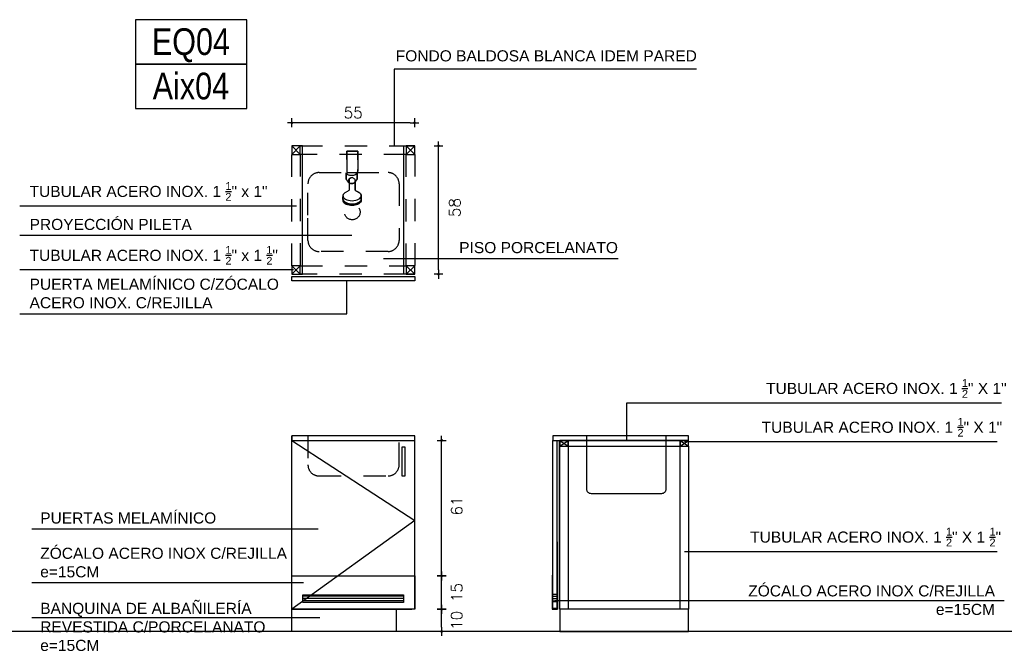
# Model space of a CAD drawing. Header units: millimetres. Extents: x -24.7 to 4, y -20.8 to -17.9.
# Tile 3 of 4: x -5.9 to -1.4, y -20.8 to -17.9. Entities that reach past the tile are written whole.
import ezdxf
from ezdxf.enums import TextEntityAlignment as Align

# ---------------------------------------------------------------- set-up
doc = ezdxf.new("R2010")
doc.units = ezdxf.units.MM
doc.header["$LTSCALE"] = 0.06
doc.linetypes.add('HIDDEN', pattern=[0.375, 0.25, -0.125])
doc.linetypes.add('HIDDEN2', pattern=[4.7625, 3.175, -1.5875])
for name, color, linetype in [('A PROYECCION CONT', 253, 'Continuous'), ('A PROYECCION DISC', 253, 'HIDDEN2'), ('A-ALBA-0', 253, 'Continuous'), ('ACERO INOX', 1, 'Continuous'), ('Acot-p', 2, 'Continuous'), ('AE-ALBA-1', 1, 'Continuous'), ('TEXTOS', 2, 'Continuous'), ('TXT CARPINTERIA', 3, 'Continuous'), ('TXT COTA', 3, 'Continuous')]:
    doc.layers.add(name, color=color, linetype=linetype)
doc.styles.add('arial', font='arial.ttf')
doc.styles.add('arial narrow', font='ARIALN.TTF', dxfattribs={"height": 0.0025})
doc.styles.add('ROMANS', font='romans.shx')
doc.dimstyles.new('ESC20', dxfattribs={"dimtxt": 0.05, "dimasz": 0.02, "dimexe": 0, "dimexo": 0, "dimgap": 0.02, "dimtad": 1, "dimtoh": 1, "dimdec": 0, "dimlfac": 100, "dimzin": 12, "dimdsep": 46, "dimtxsty": 'ROMANS', "dimblk1": 'PUNTO', "dimblk2": 'PUNTO', "dimsah": 1, "dimcen": 0, "dimse1": 1, "dimse2": 1, "dimclrd": 1, "dimclre": 1, "dimadec": 0, "dimazin": 0, "dimtfac": 0.1, "dimtdec": 0, "dimtix": 1, "dimtmove": 2, "dimatfit": 3, "dimldrblk": 'PUNTO', "dimfxl": 1, "dimtvp": 0.7, "dimtolj": 1, "dimtzin": 0, "dimarcsym": 0})

# ---------------------------------------------------------------- blocks, each defined once
blk = doc.blocks.new('TUBULAR')
blk.add_lwpolyline([(-23.4865, -19.2995), (-23.4484, -19.2995), (-23.4484, -19.2614), (-23.4865, -19.2614)], close=True)
for points in [[(-23.4865, -19.2614), (-23.4484, -19.2995)], [(-23.4484, -19.2614), (-23.4865, -19.2995)]]:
    blk.add_lwpolyline(points)
blk = doc.blocks.new('tipo equip')
blk.add_lwpolyline([(-0.25, -0.1), (0.25, -0.1), (0.25, 0.1), (-0.25, 0.1)], close=True)
at = {"color": 0, "style": 'arial narrow'}
blk.add_attdef('EQ02A', text='', height=0.12, dxfattribs=at).set_placement((-0.001, 0.0013), align=Align.MIDDLE_CENTER)
blk = doc.blocks.new('PUNTO')
for p, q in [((-1, 0), (1, 0)), ((0, 1), (0, -1))]:
    blk.add_line(p, q)
at = {"const_width": 0.3}
blk.add_lwpolyline([(-0.15, 0, 1), (0.15, 0, 1)], format="xyb", close=True, dxfattribs=at)
blk = doc.blocks.new('*D2798')
at = {"layer": 'Acot-p', "color": 8, "lineweight": -2, "transparency": 16777216}
blk.add_line((-3.9727, -20.6611), (-3.9727, -20.6011), dxfattribs=at)
at = {"layer": 'Defpoints', "color": 0, "transparency": 16777216}
for p in [(-4.094, -20.5811, 10), (-3.9727, -20.5811), (-4.094, -20.6811, 10)]:
    blk.add_point(p, dxfattribs=at)
at = {"layer": 'Acot-p', "color": 8, "lineweight": -2, "transparency": 16777216, "xscale": 0.02, "yscale": 0.02, "zscale": 0.02}
for p, rotation in [((-3.9727, -20.5811), 90), ((-3.9727, -20.6811), 270)]:
    blk.add_blockref('PUNTO', p, dxfattribs=dict(at, rotation=rotation))
at = {"layer": 'Acot-p', "color": 0, "transparency": 16777216, "insert": (-3.9052, -20.6311), "char_height": 0.05, "attachment_point": 5, "rotation": 90, "style": 'ROMANS'}
blk.add_mtext('\\A1;10', dxfattribs=at)
blk = doc.blocks.new('*D2799')
at = {"layer": 'Acot-p', "color": 8, "lineweight": -2, "transparency": 16777216}
blk.add_line((-3.9727, -20.5611), (-3.9727, -20.4511), dxfattribs=at)
at = {"layer": 'Defpoints', "color": 0, "transparency": 16777216}
for p in [(-4.094, -20.4311, 10), (-3.9727, -20.4311), (-4.094, -20.5811, 10)]:
    blk.add_point(p, dxfattribs=at)
at = {"layer": 'Acot-p', "color": 8, "lineweight": -2, "transparency": 16777216, "xscale": 0.02, "yscale": 0.02, "zscale": 0.02}
for p, rotation in [((-3.9727, -20.4311), 90), ((-3.9727, -20.5811), 270)]:
    blk.add_blockref('PUNTO', p, dxfattribs=dict(at, rotation=rotation))
at = {"layer": 'Acot-p', "color": 0, "transparency": 16777216, "insert": (-3.9048, -20.5061), "char_height": 0.05, "attachment_point": 5, "rotation": 90, "style": 'ROMANS'}
blk.add_mtext('\\A1;15', dxfattribs=at)
blk = doc.blocks.new('*D2800')
at = {"layer": 'Acot-p', "color": 8, "lineweight": -2, "transparency": 16777216}
blk.add_line((-3.9727, -20.4111), (-3.9727, -19.8411), dxfattribs=at)
at = {"layer": 'Defpoints', "color": 0, "transparency": 16777216}
for p in [(-4.094, -19.8211, 10), (-3.9727, -19.8211), (-4.094, -20.4311, 10)]:
    blk.add_point(p, dxfattribs=at)
at = {"layer": 'Acot-p', "color": 8, "lineweight": -2, "transparency": 16777216, "xscale": 0.02, "yscale": 0.02, "zscale": 0.02}
for p, rotation in [((-3.9727, -19.8211), 90), ((-3.9727, -20.4311), 270)]:
    blk.add_blockref('PUNTO', p, dxfattribs=dict(at, rotation=rotation))
at = {"layer": 'Acot-p', "color": 0, "transparency": 16777216, "insert": (-3.9048, -20.1161), "char_height": 0.05, "attachment_point": 5, "rotation": 90, "style": 'ROMANS'}
blk.add_mtext('\\A1;61', dxfattribs=at)
blk = doc.blocks.new('*D2801')
at = {"layer": 'Acot-p', "color": 8, "lineweight": -2, "transparency": 16777216}
blk.add_line((-4.1151, -18.3919), (-4.6265, -18.3919), dxfattribs=at)
at = {"layer": 'Defpoints', "color": 0, "transparency": 16777216}
for p in [(-4.6465, -18.3919), (-4.6465, -18.4961, 10), (-4.0951, -18.4961, 19.9995)]:
    blk.add_point(p, dxfattribs=at)
at = {"layer": 'Acot-p', "color": 8, "lineweight": -2, "transparency": 16777216, "xscale": 0.02, "yscale": 0.02, "zscale": 0.02, "rotation": 180}
blk.add_blockref('PUNTO', (-4.6465, -18.3919), dxfattribs=at)
at = {"layer": 'Acot-p', "color": 8, "lineweight": -2, "transparency": 16777216, "xscale": 0.02, "yscale": 0.02, "zscale": 0.02}
blk.add_blockref('PUNTO', (-4.0951, -18.3919), dxfattribs=at)
at = {"layer": 'Acot-p', "color": 0, "transparency": 16777216, "insert": (-4.3708, -18.3469), "char_height": 0.05, "attachment_point": 5, "style": 'ROMANS'}
blk.add_mtext('\\A1;55', dxfattribs=at)
blk = doc.blocks.new('*D2802')
at = {"layer": 'Acot-p', "color": 8, "lineweight": -2, "transparency": 16777216}
blk.add_line((-3.9869, -19.0536), (-3.9869, -18.5161), dxfattribs=at)
at = {"layer": 'Defpoints', "color": 0, "transparency": 16777216}
for p in [(-4.094, -18.4961, -0.0005), (-3.9869, -18.4961), (-4.094, -19.0736)]:
    blk.add_point(p, dxfattribs=at)
at = {"layer": 'Acot-p', "color": 8, "lineweight": -2, "transparency": 16777216, "xscale": 0.02, "yscale": 0.02, "zscale": 0.02}
for p, rotation in [((-3.9869, -18.4961), 90), ((-3.9869, -19.0736), 270)]:
    blk.add_blockref('PUNTO', p, dxfattribs=dict(at, rotation=rotation))
at = {"layer": 'Acot-p', "color": 0, "transparency": 16777216, "insert": (-3.9134, -18.7736), "char_height": 0.05, "attachment_point": 5, "rotation": 90, "style": 'ROMANS'}
blk.add_mtext('\\A1;58', dxfattribs=at)

msp = doc.modelspace()

# ---------------------------------------------------------------- hatches: boundary and pattern name
at = {"layer": 'ACERO INOX'}
h = msp.add_hatch(dxfattribs=at)
h.set_pattern_fill('_USER', color=256, scale=0.01, pattern_type=0)
h.set_pattern_definition([(180, (22.117367, -41.492777), (-5e-18, -0.01), [])])
h.paths.add_polyline_path([(-3.4729, -20.5131), (-3.4549, -20.5131), (-3.4549, -20.5481), (-3.4729, -20.5481)])
at = {"layer": 'TXT COTA', "linetype": 'ByBlock'}
h = msp.add_hatch(dxfattribs=at)
h.set_pattern_fill('_USER', color=252, scale=0.01, pattern_type=0)
h.set_pattern_definition([(0, (-4.143992, -20.551109), (0, 0.01), [])])
h.paths.add_polyline_path([(-4.5965, -20.5161), (-4.144, -20.5161), (-4.144, -20.5511), (-4.5965, -20.5511)])

# ---------------------------------------------------------------- linework, layer by layer
for p, q in [((-4.6254, -18.7668, -20), (-5.8707, -18.7668, -20)), ((-4.3761, -18.8989, -20), (-5.8707, -18.8989, -20)), ((-4.234, -19.0033, -20), (-3.1785, -19.0033, -20)), ((-4.6394, -19.0543, -20), (-5.8707, -19.0543, -20)), ((-4.5276, -20.2199, -20), (-5.8155, -20.2199, -20)), ((-4.5934, -20.4622, -20), (-5.8155, -20.4622, -20)), ((-3.4643, -20.5409, -0.0009), (-1.442, -20.5409, -0.0009)), ((-4.5204, -20.6192, -20), (-5.8155, -20.6192, -20))]:
    msp.add_line(p, q)
for points, elevation in [([(-2.826, -18.1501), (-4.1868, -18.1501), (-4.1868, -18.4961)], -10), ([(-5.8707, -19.2514), (-4.399, -19.2514), (-4.399, -19.1036)], -20), ([(-1.4539, -19.6533), (-3.1419, -19.6533), (-3.1419, -19.8211)], 9.9991), ([(-1.4739, -19.8281), (-2.8803, -19.8281)], 9.9991), ([(-1.4739, -20.3221), (-2.8803, -20.3221)], 9.9991)]:
    msp.add_lwpolyline(points, dxfattribs=dict(elevation=elevation))
at = {"layer": 'A PROYECCION CONT', "linetype": 'ByBlock'}
msp.add_line((-3.4427, -20.5811, -10), (-3.4427, -19.8211, -10), dxfattribs=at)
at = {"layer": 'A PROYECCION CONT'}
for points, elevation in [([(-4.094, -19.1036), (-4.6465, -19.1036), (-4.6465, -19.0836), (-4.094, -19.0836)], 0.0005), ([(-2.8619, -20.5811), (-3.4419, -20.5811), (-3.4419, -20.6811), (-2.8619, -20.6811)], 10)]:
    msp.add_lwpolyline(points, close=True, dxfattribs=dict(at, elevation=elevation))
at = {"layer": 'A PROYECCION CONT', "linetype": 'ByBlock'}
for points, elevation in [([(-4.6465, -19.8211), (-4.094, -19.8211), (-4.094, -19.8011), (-4.6465, -19.8011)], 10), ([(-3.4729, -19.8211), (-2.8619, -19.8211), (-2.8619, -19.8011), (-3.4729, -19.8011)], 9.9991), ([(-4.6465, -20.5811), (-4.1767, -20.5811), (-4.1767, -20.6811), (-4.6465, -20.6811)], -10)]:
    msp.add_lwpolyline(points, close=True, dxfattribs=dict(at, elevation=elevation))
at = {"layer": 'A PROYECCION CONT', "elevation": 10}
msp.add_lwpolyline([(-3.4729, -20.5781), (-3.4729, -19.8211), (-3.4549, -19.8211), (-3.4549, -20.5781)], dxfattribs=at)
at = {"layer": 'A PROYECCION DISC', "linetype": 'HIDDEN'}
for p, q in [((-4.3498, -18.5202, 0.0002), (-4.3998, -18.5202, 0.0002)), ((-4.3998, -18.5202, 0.0002), (-4.3998, -18.5574, 0.0002)), ((-4.3998, -18.5574, 0.0002), (-4.3998, -18.5202, 0.0002)), ((-4.3998, -18.5202, 0.0002), (-4.3498, -18.5202, 0.0002)), ((-4.3498, -18.5592, 0.0002), (-4.3498, -18.5202, 0.0002)), ((-4.3498, -18.5202, 0.0002), (-4.3498, -18.5592, 0.0002)), ((-4.3998, -18.5574, 0.0002), (-4.3998, -18.6102, 0.0002)), ((-4.3498, -18.5574, 0.0002), (-4.3499, -18.6102, 0.0002)), ((-4.4016, -18.617, 0.0002), (-4.4019, -18.6173, 0.0002)), ((-4.4019, -18.6173, 0.0002), (-4.4016, -18.617, 0.0002)), ((-4.4019, -18.6173, 0.0002), (-4.4019, -18.6175, 0.0002)), ((-4.4019, -18.6175, 0.0002), (-4.4019, -18.6173, 0.0002)), ((-4.4019, -18.6175, 0.0002), (-4.4019, -18.6453, 0.0002)), ((-4.4019, -18.6453, 0.0002), (-4.4019, -18.6175, 0.0002)), ((-4.4015, -18.6169, 0.0002), (-4.4016, -18.617, 0.0002)), ((-4.4016, -18.617, 0.0002), (-4.4015, -18.6169, 0.0002)), ((-4.4014, -18.617, 0.0002), (-4.4011, -18.6186, 0.0002)), ((-4.4011, -18.6186, 0.0002), (-4.4003, -18.6201, 0.0002)), ((-4.4003, -18.6201, 0.0002), (-4.3991, -18.6216, 0.0002)), ((-4.3998, -18.6102, 0.0002), (-4.3997, -18.6115, 0.0002)), ((-4.3997, -18.6115, 0.0002), (-4.3992, -18.6127, 0.0002)), ((-4.3992, -18.6127, 0.0002), (-4.3984, -18.6137, 0.0002)), ((-4.3991, -18.6216, 0.0002), (-4.3975, -18.623, 0.0002)), ((-4.3976, -18.6143, 0.0002), (-4.3985, -18.6205, 0.0002)), ((-4.3985, -18.6205, 0.0002), (-4.3975, -18.623, 0.0002)), ((-4.3984, -18.6137, 0.0002), (-4.3974, -18.6145, 0.0002)), ((-4.3975, -18.623, 0.0002), (-4.3955, -18.6244, 0.0002)), ((-4.3974, -18.6145, 0.0002), (-4.3963, -18.615, 0.0002)), ((-4.3963, -18.615, 0.0002), (-4.394, -18.6152, 0.0002)), ((-4.3955, -18.6244, 0.0002), (-4.3931, -18.6255, 0.0002)), ((-4.394, -18.6152, 0.0002), (-4.3555, -18.6152, 0.0002)), ((-4.3931, -18.6255, 0.0002), (-4.3904, -18.6265, 0.0002)), ((-4.3904, -18.6265, 0.0002), (-4.3874, -18.6273, 0.0002)), ((-4.3892, -18.646, 0.0002), (-4.3884, -18.6445, 0.0002)), ((-4.3884, -18.6445, 0.0002), (-4.3874, -18.6432, 0.0002)), ((-4.3874, -18.6273, 0.0002), (-4.3842, -18.6279, 0.0002)), ((-4.3874, -18.6432, 0.0002), (-4.3862, -18.6419, 0.0002)), ((-4.3845, -18.6426, 0.0002), (-4.3869, -18.6449, 0.0002)), ((-4.3862, -18.6419, 0.0002), (-4.3849, -18.6408, 0.0002)), ((-4.3849, -18.6408, 0.0002), (-4.3833, -18.64, 0.0002)), ((-4.3815, -18.6404, 0.0002), (-4.3845, -18.6426, 0.0002)), ((-4.3842, -18.6279, 0.0002), (-4.3809, -18.6283, 0.0002)), ((-4.3833, -18.64, 0.0002), (-4.3815, -18.6395, 0.0002)), ((-4.3815, -18.6395, 0.0002), (-4.3798, -18.6389, 0.0002)), ((-4.3785, -18.6393, 0.0002), (-4.3815, -18.6404, 0.0002)), ((-4.3809, -18.6283, 0.0002), (-4.3775, -18.6284, 0.0002)), ((-4.3798, -18.6389, 0.0002), (-4.3779, -18.6389, 0.0002)), ((-4.3755, -18.6389, 0.0002), (-4.3785, -18.6393, 0.0002)), ((-4.3779, -18.6389, 0.0002), (-4.3756, -18.6388, 0.0002)), ((-4.3775, -18.6284, 0.0002), (-4.3741, -18.6283, 0.0002)), ((-4.3739, -18.639, 0.0002), (-4.3755, -18.6389, 0.0002)), ((-4.3741, -18.6283, 0.0002), (-4.3707, -18.6279, 0.0002)), ((-4.3724, -18.6394, 0.0002), (-4.3739, -18.639, 0.0002)), ((-4.371, -18.6397, 0.0002), (-4.3724, -18.6394, 0.0002)), ((-4.3707, -18.6279, 0.0002), (-4.3675, -18.6273, 0.0002)), ((-4.3689, -18.6406, 0.0002), (-4.3646, -18.6443, 0.0002)), ((-4.3675, -18.6273, 0.0002), (-4.3645, -18.6265, 0.0002)), ((-4.3646, -18.6443, 0.0002), (-4.3633, -18.6462, 0.0002)), ((-4.3645, -18.6265, 0.0002), (-4.3619, -18.6255, 0.0002)), ((-4.3619, -18.6255, 0.0002), (-4.3595, -18.6244, 0.0002)), ((-4.3595, -18.6244, 0.0002), (-4.3575, -18.623, 0.0002)), ((-4.3575, -18.623, 0.0002), (-4.3567, -18.6213, 0.0002)), ((-4.3575, -18.623, 0.0002), (-4.3558, -18.6216, 0.0002)), ((-4.3567, -18.6213, 0.0002), (-4.3558, -18.6182, 0.0002)), ((-4.3558, -18.6182, 0.0002), (-4.3556, -18.6165, 0.0002)), ((-4.3558, -18.6216, 0.0002), (-4.3546, -18.6201, 0.0002)), ((-4.3556, -18.6165, 0.0002), (-4.3555, -18.6152, 0.0002)), ((-4.3548, -18.6166, 0.0002), (-4.3556, -18.6165, 0.0002)), ((-4.3555, -18.6152, 0.0002), (-4.3548, -18.6152, 0.0002)), ((-4.3548, -18.6152, 0.0002), (-4.3536, -18.615, 0.0002)), ((-4.354, -18.6167, 0.0002), (-4.3548, -18.6166, 0.0002)), ((-4.3546, -18.6201, 0.0002), (-4.3538, -18.6186, 0.0002)), ((-4.3546, -18.6201, 0.0002), (-4.3546, -18.6201, 0.0002)), ((-4.3535, -18.6169, 0.0002), (-4.354, -18.6167, 0.0002)), ((-4.3538, -18.6186, 0.0002), (-4.3535, -18.617, 0.0002)), ((-4.3536, -18.615, 0.0002), (-4.3523, -18.6145, 0.0002)), ((-4.3533, -18.6171, 0.0002), (-4.3535, -18.6169, 0.0002)), ((-4.3531, -18.6173, 0.0002), (-4.3533, -18.6171, 0.0002)), ((-4.353, -18.6175, 0.0002), (-4.3531, -18.6173, 0.0002)), ((-4.3531, -18.6393, 0.0002), (-4.353, -18.6175, 0.0002)), ((-4.353, -18.6175, 0.0002), (-4.353, -18.6453, 0.0002)), ((-4.353, -18.6453, 0.0002), (-4.353, -18.6175, 0.0002)), ((-4.3523, -18.6145, 0.0002), (-4.3513, -18.6137, 0.0002)), ((-4.3513, -18.6137, 0.0002), (-4.3505, -18.6127, 0.0002)), ((-4.3505, -18.6127, 0.0002), (-4.35, -18.6115, 0.0002)), ((-4.35, -18.6115, 0.0002), (-4.3498, -18.6102, 0.0002)), ((-4.3498, -18.6102, 0.0002), (-4.3498, -18.6018, 0.0002)), ((-4.4019, -18.6453, 0.0002), (-4.4019, -18.6459, 0.0002)), ((-4.4019, -18.6459, 0.0002), (-4.4019, -18.6453, 0.0002)), ((-4.4019, -18.6459, 0.0002), (-4.4018, -18.646, 0.0002)), ((-4.4018, -18.646, 0.0002), (-4.4019, -18.6459, 0.0002)), ((-4.4018, -18.646, 0.0002), (-4.4013, -18.6468, 0.0002)), ((-4.4013, -18.6468, 0.0002), (-4.4018, -18.646, 0.0002)), ((-4.4013, -18.6468, 0.0002), (-4.4008, -18.6476, 0.0002)), ((-4.4008, -18.6476, 0.0002), (-4.4013, -18.6468, 0.0002)), ((-4.4008, -18.6476, 0.0002), (-4.4003, -18.6483, 0.0002)), ((-4.4003, -18.6483, 0.0002), (-4.4008, -18.6476, 0.0002)), ((-4.4003, -18.6483, 0.0002), (-4.3989, -18.6504, 0.0002)), ((-4.3989, -18.6504, 0.0002), (-4.4003, -18.6483, 0.0002)), ((-4.3989, -18.6504, 0.0002), (-4.3968, -18.6535, 0.0002)), ((-4.3968, -18.6535, 0.0002), (-4.3989, -18.6504, 0.0002)), ((-4.3968, -18.6535, 0.0002), (-4.3958, -18.6549, 0.0002)), ((-4.3958, -18.6549, 0.0002), (-4.3968, -18.6535, 0.0002)), ((-4.3958, -18.6549, 0.0002), (-4.3952, -18.656, 0.0002)), ((-4.3952, -18.656, 0.0002), (-4.3958, -18.6549, 0.0002)), ((-4.3952, -18.656, 0.0002), (-4.3947, -18.6568, 0.0002)), ((-4.3947, -18.6568, 0.0002), (-4.3952, -18.656, 0.0002)), ((-4.3947, -18.6568, 0.0002), (-4.3936, -18.6585, 0.0002)), ((-4.3936, -18.6585, 0.0002), (-4.3947, -18.6568, 0.0002)), ((-4.3936, -18.6585, 0.0002), (-4.3929, -18.6594, 0.0002)), ((-4.3929, -18.6594, 0.0002), (-4.3936, -18.6585, 0.0002)), ((-4.3929, -18.6594, 0.0002), (-4.3919, -18.6605, 0.0002)), ((-4.3919, -18.6605, 0.0002), (-4.3929, -18.6594, 0.0002)), ((-4.3919, -18.6605, 0.0002), (-4.3907, -18.6615, 0.0002)), ((-4.3907, -18.6615, 0.0002), (-4.3919, -18.6605, 0.0002)), ((-4.3907, -18.6615, 0.0002), (-4.3893, -18.6625, 0.0002)), ((-4.3893, -18.6625, 0.0002), (-4.3907, -18.6615, 0.0002)), ((-4.3903, -18.6494, 0.0002), (-4.3899, -18.6477, 0.0002)), ((-4.3903, -18.6511, 0.0002), (-4.3903, -18.6494, 0.0002)), ((-4.3903, -18.6527, 0.0002), (-4.3903, -18.6511, 0.0002)), ((-4.3899, -18.6542, 0.0002), (-4.3903, -18.6527, 0.0002)), ((-4.3899, -18.6477, 0.0002), (-4.3892, -18.646, 0.0002)), ((-4.3894, -18.6552, 0.0002), (-4.3899, -18.6542, 0.0002)), ((-4.3892, -18.6541, 0.0002), (-4.3894, -18.6552, 0.0002)), ((-4.3894, -18.6552, 0.0002), (-4.3891, -18.6647, 0.0002)), ((-4.3893, -18.6625, 0.0002), (-4.3875, -18.6635, 0.0002)), ((-4.3875, -18.6635, 0.0002), (-4.3893, -18.6625, 0.0002)), ((-4.3891, -18.6504, 0.0002), (-4.3892, -18.6541, 0.0002)), ((-4.3883, -18.6476, 0.0002), (-4.3891, -18.6504, 0.0002)), ((-4.3891, -18.6647, 0.0002), (-4.3885, -18.6943, 0.0002)), ((-4.3869, -18.6449, 0.0002), (-4.3883, -18.6476, 0.0002)), ((-4.3875, -18.6635, 0.0002), (-4.3853, -18.6643, 0.0002)), ((-4.3853, -18.6643, 0.0002), (-4.3875, -18.6635, 0.0002)), ((-4.3853, -18.6643, 0.0002), (-4.3828, -18.6648, 0.0002)), ((-4.3828, -18.6648, 0.0002), (-4.3853, -18.6643, 0.0002)), ((-4.3828, -18.6648, 0.0002), (-4.3802, -18.6651, 0.0002)), ((-4.3802, -18.6651, 0.0002), (-4.3828, -18.6648, 0.0002)), ((-4.3802, -18.6651, 0.0002), (-4.3775, -18.6652, 0.0002)), ((-4.3775, -18.6652, 0.0002), (-4.3802, -18.6651, 0.0002)), ((-4.3775, -18.6652, 0.0002), (-4.3748, -18.6651, 0.0002)), ((-4.3748, -18.6651, 0.0002), (-4.3775, -18.6652, 0.0002)), ((-4.3748, -18.6651, 0.0002), (-4.3721, -18.6648, 0.0002)), ((-4.3721, -18.6648, 0.0002), (-4.3748, -18.6651, 0.0002)), ((-4.3721, -18.6648, 0.0002), (-4.3697, -18.6643, 0.0002)), ((-4.3697, -18.6643, 0.0002), (-4.3721, -18.6648, 0.0002)), ((-4.3675, -18.6635, 0.0002), (-4.3697, -18.6643, 0.0002)), ((-4.3697, -18.6643, 0.0002), (-4.3675, -18.6635, 0.0002)), ((-4.3657, -18.6625, 0.0002), (-4.3675, -18.6635, 0.0002)), ((-4.3675, -18.6635, 0.0002), (-4.3657, -18.6625, 0.0002)), ((-4.3642, -18.6615, 0.0002), (-4.3657, -18.6625, 0.0002)), ((-4.3657, -18.6625, 0.0002), (-4.3642, -18.6615, 0.0002)), ((-4.363, -18.6605, 0.0002), (-4.3642, -18.6615, 0.0002)), ((-4.3642, -18.6615, 0.0002), (-4.363, -18.6605, 0.0002)), ((-4.3633, -18.6462, 0.0002), (-4.3622, -18.6489, 0.0002)), ((-4.3621, -18.6594, 0.0002), (-4.363, -18.6605, 0.0002)), ((-4.363, -18.6605, 0.0002), (-4.3621, -18.6594, 0.0002)), ((-4.3624, -18.6943, 0.0002), (-4.3616, -18.6579, 0.0002)), ((-4.3616, -18.6579, 0.0002), (-4.3624, -18.6943, 0.0002)), ((-4.3622, -18.6489, 0.0002), (-4.3618, -18.6504, 0.0002)), ((-4.3613, -18.6585, 0.0002), (-4.3621, -18.6594, 0.0002)), ((-4.3621, -18.6594, 0.0002), (-4.3613, -18.6585, 0.0002)), ((-4.3618, -18.6504, 0.0002), (-4.3618, -18.6518, 0.0002)), ((-4.3616, -18.6579, 0.0002), (-4.3618, -18.6519, 0.0002)), ((-4.3618, -18.6519, 0.0002), (-4.3616, -18.6579, 0.0002)), ((-4.3602, -18.6568, 0.0002), (-4.3613, -18.6585, 0.0002)), ((-4.3613, -18.6585, 0.0002), (-4.3602, -18.6568, 0.0002)), ((-4.3598, -18.656, 0.0002), (-4.3602, -18.6568, 0.0002)), ((-4.3602, -18.6568, 0.0002), (-4.3598, -18.656, 0.0002)), ((-4.3591, -18.6549, 0.0002), (-4.3598, -18.656, 0.0002)), ((-4.3598, -18.656, 0.0002), (-4.3591, -18.6549, 0.0002)), ((-4.3582, -18.6535, 0.0002), (-4.3591, -18.6549, 0.0002)), ((-4.3591, -18.6549, 0.0002), (-4.3582, -18.6535, 0.0002)), ((-4.3561, -18.6504, 0.0002), (-4.3582, -18.6535, 0.0002)), ((-4.3582, -18.6535, 0.0002), (-4.3561, -18.6504, 0.0002)), ((-4.3547, -18.6483, 0.0002), (-4.3561, -18.6504, 0.0002)), ((-4.3561, -18.6504, 0.0002), (-4.3547, -18.6483, 0.0002)), ((-4.3542, -18.6476, 0.0002), (-4.3547, -18.6483, 0.0002)), ((-4.3547, -18.6483, 0.0002), (-4.3542, -18.6476, 0.0002)), ((-4.3537, -18.6468, 0.0002), (-4.3542, -18.6476, 0.0002)), ((-4.3542, -18.6476, 0.0002), (-4.3537, -18.6468, 0.0002)), ((-4.3531, -18.646, 0.0002), (-4.3537, -18.6468, 0.0002)), ((-4.3537, -18.6468, 0.0002), (-4.3531, -18.646, 0.0002)), ((-4.353, -18.6453, 0.0002), (-4.3531, -18.6459, 0.0002)), ((-4.3531, -18.6459, 0.0002), (-4.353, -18.6453, 0.0002)), ((-4.3531, -18.6459, 0.0002), (-4.3531, -18.646, 0.0002)), ((-4.3531, -18.646, 0.0002), (-4.3531, -18.6459, 0.0002)), ((-4.4167, -18.7285, 0.0002), (-4.4167, -18.7345, 0.0002)), ((-4.4167, -18.7345, 0.0002), (-4.4167, -18.7285, 0.0002)), ((-4.4166, -18.7274, 0.0002), (-4.4162, -18.7201, 0.0002)), ((-4.4162, -18.7201, 0.0002), (-4.4161, -18.7187, 0.0002)), ((-4.4162, -18.7201, 0.0002), (-4.416, -18.7228, 0.0002)), ((-4.4161, -18.7187, 0.0002), (-4.4159, -18.7174, 0.0002)), ((-4.416, -18.7228, 0.0002), (-4.4151, -18.7256, 0.0002)), ((-4.4159, -18.7174, 0.0002), (-4.4155, -18.716, 0.0002)), ((-4.4155, -18.716, 0.0002), (-4.4148, -18.7145, 0.0002)), ((-4.4151, -18.7256, 0.0002), (-4.4136, -18.7281, 0.0002)), ((-4.4148, -18.7145, 0.0002), (-4.414, -18.7132, 0.0002)), ((-4.414, -18.7132, 0.0002), (-4.4125, -18.711, 0.0002)), ((-4.4136, -18.7281, 0.0002), (-4.4099, -18.7321, 0.0002)), ((-4.4125, -18.711, 0.0002), (-4.4116, -18.71, 0.0002)), ((-4.4116, -18.71, 0.0002), (-4.4096, -18.7081, 0.0002)), ((-4.4099, -18.7321, 0.0002), (-4.405, -18.7357, 0.0002)), ((-4.4096, -18.7081, 0.0002), (-4.4085, -18.7072, 0.0002)), ((-4.4085, -18.7072, 0.0002), (-4.406, -18.7054, 0.0002)), ((-4.406, -18.7054, 0.0002), (-4.4011, -18.7028, 0.0002)), ((-4.3962, -18.7005, 0.0002), (-4.4011, -18.7028, 0.0002)), ((-4.3927, -18.6987, 0.0002), (-4.3962, -18.7005, 0.0002)), ((-4.3905, -18.6969, 0.0002), (-4.3927, -18.6987, 0.0002)), ((-4.3891, -18.6952, 0.0002), (-4.3905, -18.6969, 0.0002)), ((-4.3885, -18.6943, 0.0002), (-4.3891, -18.6952, 0.0002)), ((-4.3619, -18.6952, 0.0002), (-4.3624, -18.6943, 0.0002)), ((-4.3624, -18.6943, 0.0002), (-4.3619, -18.6952, 0.0002)), ((-4.3604, -18.6969, 0.0002), (-4.3619, -18.6952, 0.0002)), ((-4.3619, -18.6952, 0.0002), (-4.3604, -18.6969, 0.0002)), ((-4.3582, -18.6987, 0.0002), (-4.3604, -18.6969, 0.0002)), ((-4.3604, -18.6969, 0.0002), (-4.3582, -18.6987, 0.0002)), ((-4.3557, -18.7, 0.0002), (-4.3582, -18.6987, 0.0002)), ((-4.3582, -18.6987, 0.0002), (-4.3557, -18.7, 0.0002)), ((-4.3524, -18.7016, 0.0002), (-4.3557, -18.7, 0.0002)), ((-4.3557, -18.7, 0.0002), (-4.3524, -18.7016, 0.0002)), ((-4.349, -18.7032, 0.0002), (-4.3524, -18.7016, 0.0002)), ((-4.3524, -18.7016, 0.0002), (-4.349, -18.7032, 0.0002)), ((-4.3476, -18.7039, 0.0002), (-4.349, -18.7032, 0.0002)), ((-4.349, -18.7032, 0.0002), (-4.3476, -18.7039, 0.0002)), ((-4.3462, -18.7046, 0.0002), (-4.3476, -18.7039, 0.0002)), ((-4.3476, -18.7039, 0.0002), (-4.3462, -18.7046, 0.0002)), ((-4.3449, -18.7054, 0.0002), (-4.3462, -18.7046, 0.0002)), ((-4.3462, -18.7046, 0.0002), (-4.3449, -18.7054, 0.0002)), ((-4.346, -18.7357, 0.0002), (-4.3411, -18.7321, 0.0002)), ((-4.3436, -18.7063, 0.0002), (-4.3449, -18.7054, 0.0002)), ((-4.3449, -18.7054, 0.0002), (-4.3436, -18.7063, 0.0002)), ((-4.3425, -18.7071, 0.0002), (-4.3436, -18.7063, 0.0002)), ((-4.3436, -18.7063, 0.0002), (-4.3425, -18.7071, 0.0002)), ((-4.3413, -18.7081, 0.0002), (-4.3425, -18.7071, 0.0002)), ((-4.3425, -18.7071, 0.0002), (-4.3413, -18.7081, 0.0002)), ((-4.3403, -18.709, 0.0002), (-4.3413, -18.7081, 0.0002)), ((-4.3413, -18.7081, 0.0002), (-4.3403, -18.709, 0.0002)), ((-4.3411, -18.7321, 0.0002), (-4.3373, -18.7281, 0.0002)), ((-4.3393, -18.71, 0.0002), (-4.3403, -18.709, 0.0002)), ((-4.3403, -18.709, 0.0002), (-4.3393, -18.71, 0.0002)), ((-4.3385, -18.7109, 0.0002), (-4.3393, -18.71, 0.0002)), ((-4.3393, -18.71, 0.0002), (-4.3385, -18.7109, 0.0002)), ((-4.3377, -18.7119, 0.0002), (-4.3385, -18.7109, 0.0002)), ((-4.3385, -18.7109, 0.0002), (-4.3377, -18.7119, 0.0002)), ((-4.3369, -18.7132, 0.0002), (-4.3377, -18.7119, 0.0002)), ((-4.3377, -18.7119, 0.0002), (-4.3369, -18.7132, 0.0002)), ((-4.3373, -18.7281, 0.0002), (-4.3359, -18.7256, 0.0002)), ((-4.3361, -18.7146, 0.0002), (-4.3369, -18.7132, 0.0002)), ((-4.3369, -18.7132, 0.0002), (-4.3361, -18.7146, 0.0002)), ((-4.3355, -18.7159, 0.0002), (-4.3361, -18.7146, 0.0002)), ((-4.3361, -18.7146, 0.0002), (-4.3355, -18.7159, 0.0002)), ((-4.3359, -18.7256, 0.0002), (-4.335, -18.7229, 0.0002)), ((-4.3351, -18.7172, 0.0002), (-4.3355, -18.7159, 0.0002)), ((-4.3355, -18.7159, 0.0002), (-4.3351, -18.7172, 0.0002)), ((-4.3348, -18.7187, 0.0002), (-4.3351, -18.7172, 0.0002)), ((-4.3351, -18.7172, 0.0002), (-4.3348, -18.7187, 0.0002)), ((-4.335, -18.7229, 0.0002), (-4.3347, -18.7202, 0.0002)), ((-4.3347, -18.7201, 0.0002), (-4.3348, -18.7187, 0.0002)), ((-4.3348, -18.7187, 0.0002), (-4.3347, -18.7201, 0.0002)), ((-4.3343, -18.7285, 0.0002), (-4.3347, -18.7201, 0.0002)), ((-4.3347, -18.7201, 0.0002), (-4.3343, -18.7285, 0.0002)), ((-4.3343, -18.7344, 0.0002), (-4.3343, -18.7285, 0.0002)), ((-4.3343, -18.7285, 0.0002), (-4.3343, -18.7344, 0.0002)), ((-4.4167, -18.7345, 0.0002), (-4.4167, -18.7347, 0.0002)), ((-4.4167, -18.7347, 0.0002), (-4.4167, -18.7345, 0.0002)), ((-4.4167, -18.7347, 0.0002), (-4.416, -18.741, 0.0002)), ((-4.416, -18.741, 0.0002), (-4.4167, -18.7347, 0.0002)), ((-4.4164, -18.7371, 0.0002), (-4.416, -18.7384, 0.0002)), ((-4.416, -18.7384, 0.0002), (-4.4141, -18.7423, 0.0002)), ((-4.416, -18.741, 0.0002), (-4.4154, -18.7449, 0.0002)), ((-4.4154, -18.7449, 0.0002), (-4.416, -18.741, 0.0002)), ((-4.4154, -18.7449, 0.0002), (-4.4136, -18.7487, 0.0002)), ((-4.4136, -18.7487, 0.0002), (-4.4154, -18.7449, 0.0002)), ((-4.4141, -18.7423, 0.0002), (-4.4103, -18.7462, 0.0002)), ((-4.4136, -18.7487, 0.0002), (-4.4106, -18.7521, 0.0002)), ((-4.4106, -18.7521, 0.0002), (-4.4136, -18.7487, 0.0002)), ((-4.4106, -18.7521, 0.0002), (-4.4064, -18.7553, 0.0002)), ((-4.4064, -18.7553, 0.0002), (-4.4106, -18.7521, 0.0002)), ((-4.4103, -18.7462, 0.0002), (-4.4081, -18.7482, 0.0002)), ((-4.4081, -18.7482, 0.0002), (-4.4024, -18.7513, 0.0002)), ((-4.4064, -18.7553, 0.0002), (-4.4015, -18.7581, 0.0002)), ((-4.4015, -18.7581, 0.0002), (-4.4064, -18.7553, 0.0002)), ((-4.405, -18.7357, 0.0002), (-4.3987, -18.7386, 0.0002)), ((-4.4024, -18.7513, 0.0002), (-4.3957, -18.7539, 0.0002)), ((-4.4015, -18.7581, 0.0002), (-4.3957, -18.7602, 0.0002)), ((-4.3957, -18.7602, 0.0002), (-4.4015, -18.7581, 0.0002)), ((-4.3987, -18.7386, 0.0002), (-4.3915, -18.7408, 0.0002)), ((-4.3957, -18.7539, 0.0002), (-4.3881, -18.7556, 0.0002)), ((-4.3957, -18.7602, 0.0002), (-4.3893, -18.7619, 0.0002)), ((-4.3893, -18.7619, 0.0002), (-4.3957, -18.7602, 0.0002)), ((-4.3915, -18.7408, 0.0002), (-4.3836, -18.742, 0.0002)), ((-4.3893, -18.7619, 0.0002), (-4.3825, -18.7629, 0.0002)), ((-4.3825, -18.7629, 0.0002), (-4.3893, -18.7619, 0.0002)), ((-4.3881, -18.7556, 0.0002), (-4.375, -18.7567, 0.0002)), ((-4.3836, -18.742, 0.0002), (-4.3755, -18.7425, 0.0002)), ((-4.3825, -18.7629, 0.0002), (-4.3755, -18.7632, 0.0002)), ((-4.3755, -18.7632, 0.0002), (-4.3825, -18.7629, 0.0002)), ((-4.3755, -18.7425, 0.0002), (-4.3674, -18.742, 0.0002)), ((-4.3755, -18.7632, 0.0002), (-4.3684, -18.7629, 0.0002)), ((-4.3684, -18.7629, 0.0002), (-4.3755, -18.7632, 0.0002)), ((-4.375, -18.7567, 0.0002), (-4.367, -18.7562, 0.0002)), ((-4.3684, -18.7629, 0.0002), (-4.3616, -18.7619, 0.0002)), ((-4.3616, -18.7619, 0.0002), (-4.3684, -18.7629, 0.0002)), ((-4.3674, -18.742, 0.0002), (-4.3594, -18.7408, 0.0002)), ((-4.367, -18.7562, 0.0002), (-4.359, -18.7548, 0.0002)), ((-4.3616, -18.7619, 0.0002), (-4.3552, -18.7603, 0.0002)), ((-4.3552, -18.7603, 0.0002), (-4.3616, -18.7619, 0.0002)), ((-4.3594, -18.7408, 0.0002), (-4.3522, -18.7386, 0.0002)), ((-4.359, -18.7548, 0.0002), (-4.3518, -18.7528, 0.0002)), ((-4.3552, -18.7603, 0.0002), (-4.3494, -18.758, 0.0002)), ((-4.3494, -18.758, 0.0002), (-4.3552, -18.7603, 0.0002)), ((-4.3522, -18.7386, 0.0002), (-4.346, -18.7357, 0.0002)), ((-4.3518, -18.7528, 0.0002), (-4.3429, -18.7481, 0.0002)), ((-4.3494, -18.758, 0.0002), (-4.3444, -18.7553, 0.0002)), ((-4.3444, -18.7553, 0.0002), (-4.3494, -18.758, 0.0002)), ((-4.3444, -18.7553, 0.0002), (-4.3404, -18.7522, 0.0002)), ((-4.3404, -18.7522, 0.0002), (-4.3444, -18.7553, 0.0002)), ((-4.3429, -18.7481, 0.0002), (-4.3369, -18.7423, 0.0002)), ((-4.3404, -18.7522, 0.0002), (-4.3374, -18.7487, 0.0002)), ((-4.3374, -18.7487, 0.0002), (-4.3404, -18.7522, 0.0002)), ((-4.3374, -18.7487, 0.0002), (-4.3355, -18.7449, 0.0002)), ((-4.3355, -18.7449, 0.0002), (-4.3374, -18.7487, 0.0002)), ((-4.3369, -18.7423, 0.0002), (-4.3349, -18.7384, 0.0002)), ((-4.3355, -18.7449, 0.0002), (-4.3349, -18.741, 0.0002)), ((-4.3349, -18.741, 0.0002), (-4.3355, -18.7449, 0.0002)), ((-4.3349, -18.7384, 0.0002), (-4.3343, -18.7345, 0.0002)), ((-4.3349, -18.741, 0.0002), (-4.3343, -18.7357, 0.0002)), ((-4.3343, -18.7357, 0.0002), (-4.3349, -18.741, 0.0002)), ((-4.3343, -18.7345, 0.0002), (-4.3343, -18.7344, 0.0002)), ((-4.3343, -18.7344, 0.0002), (-4.3343, -18.7345, 0.0002)), ((-4.3343, -18.7346, 0.0002), (-4.3343, -18.7345, 0.0002)), ((-4.3343, -18.7345, 0.0002), (-4.3343, -18.7346, 0.0002)), ((-4.3342, -18.7347, 0.0002), (-4.3343, -18.7346, 0.0002)), ((-4.3343, -18.7346, 0.0002), (-4.3342, -18.7347, 0.0002)), ((-4.3343, -18.7356, 0.0002), (-4.3342, -18.7347, 0.0002)), ((-4.3342, -18.7347, 0.0002), (-4.3343, -18.7356, 0.0002)), ((-4.3343, -18.7357, 0.0002), (-4.3343, -18.7356, 0.0002)), ((-4.3343, -18.7356, 0.0002), (-4.3343, -18.7357, 0.0002))]:
    msp.add_line(p, q, dxfattribs=at)
at = {"layer": 'A PROYECCION DISC', "linetype": 'ByBlock'}
msp.add_xline((-21.369, -20.6811), (-1, 0), dxfattribs=at)
at = {"layer": 'A PROYECCION DISC', "color": 1, "linetype": 'HIDDEN'}
msp.add_lwpolyline([(-4.1321, -18.5342), (-4.6084, -18.5342), (-4.6084, -18.4961), (-4.1321, -18.4961)], close=True, dxfattribs=at)
for points, elevation in [([(-4.6084, -19.0355), (-4.6465, -19.0355), (-4.6465, -18.5342), (-4.6084, -18.5342)], -10), ([(-4.094, -19.0355), (-4.1321, -19.0355), (-4.1321, -18.5342), (-4.094, -18.5342)], -0.0005), ([(-4.6084, -19.0355), (-4.1321, -19.0355), (-4.1321, -19.0736), (-4.6084, -19.0736)], 10)]:
    msp.add_lwpolyline(points, close=True, dxfattribs=dict(at, elevation=elevation))
at = {"layer": 'A PROYECCION DISC', "linetype": 'HIDDEN'}
for points, elevation in [([(-4.3556, -18.6158), (-4.214, -18.6161, -0.414214), (-4.164, -18.6661), (-4.164, -18.9211, -0.414214), (-4.214, -18.9711), (-4.524, -18.9711, -0.414214), (-4.574, -18.9211), (-4.574, -18.8076)], 0), ([(-4.574, -18.8076), (-4.574, -18.6661, -0.414214), (-4.524, -18.6161), (-4.3966, -18.6161)], 0), ([(-4.574, -19.8011), (-4.574, -19.9311, 0.414214), (-4.524, -19.9811), (-4.214, -19.9811, 0.414214), (-4.164, -19.9311), (-4.164, -19.8011)], -0.0005)]:
    msp.add_lwpolyline(points, format="xyb", dxfattribs=dict(at, elevation=elevation))
at = {"layer": 'A PROYECCION DISC', "linetype": 'ByBlock', "elevation": 9.9991}
msp.add_lwpolyline([(-2.9644, -19.8011), (-2.9644, -20.0411, -0.414214), (-2.9844, -20.0611), (-3.2994, -20.0611, -0.414214), (-3.3194, -20.0411), (-3.3194, -19.8011)], format="xyb", dxfattribs=at)
at = {"layer": 'A PROYECCION DISC', "linetype": 'HIDDEN'}
msp.add_circle((-4.3748, -18.7936, 0), 0.035, dxfattribs=at)
at = {"layer": 'A-ALBA-0'}
for p, q in [((-4.6465, -20.5811, -10), (-4.6465, -19.8011, -10)), ((-4.094, -20.5811, -0.0005), (-4.094, -19.8011, -0.0005))]:
    msp.add_line(p, q, dxfattribs=at)
for points, elevation in [([(-4.6465, -19.8211), (-4.094, -20.1811), (-4.6465, -20.5811)], -0.0005), ([(-4.6493, -20.5811), (-4.1767, -20.5811)], -0.0009), ([(-4.6493, -20.5811), (-4.1067, -20.5811)], -0.0009)]:
    msp.add_lwpolyline(points, dxfattribs=dict(at, elevation=elevation))
at = {"layer": 'A-ALBA-0', "elevation": 10}
msp.add_lwpolyline([(-4.1517, -19.8511), (-4.1517, -19.9811), (-4.1367, -19.9811), (-4.1367, -19.8511)], close=True, dxfattribs=at)
at = {"layer": 'ACERO INOX'}
for points, elevation in [([(-4.6465, -19.0736), (-4.5984, -19.0736), (-4.5984, -18.4961), (-4.6465, -18.4961)], -10), ([(-4.0951, -19.0736), (-4.1432, -19.0736), (-4.1432, -18.4961), (-4.0951, -18.4961)], -0.0005), ([(-3.4419, -19.8211), (-3.4038, -19.8465)], 9.9991), ([(-3.4419, -19.8465), (-3.4038, -19.8211)], 9.9991), ([(-2.9, -19.8211), (-2.8619, -19.8465)], 9.9991), ([(-2.9, -19.8465), (-2.8619, -19.8211)], 9.9991)]:
    msp.add_lwpolyline(points, dxfattribs=dict(at, elevation=elevation))
for points, elevation in [([(-3.4419, -19.8211), (-3.4419, -19.8465), (-3.4038, -19.8465), (-3.4038, -19.8211)], 9.9991), ([(-3.4038, -19.8211), (-3.4038, -19.8465), (-2.9, -19.8465), (-2.9, -19.8211)], 9.9991), ([(-2.9, -19.8211), (-2.9, -19.8465), (-2.8619, -19.8465), (-2.8619, -19.8211)], 9.9991), ([(-3.4419, -19.8465), (-3.4038, -19.8465), (-3.4038, -20.5811), (-3.4419, -20.5811)], 10), ([(-2.9, -19.8465), (-2.8619, -19.8465), (-2.8619, -20.5811), (-2.9, -20.5811)], 10), ([(-3.4549, -20.2781), (-3.4549, -20.5781), (-3.4729, -20.5781), (-3.4729, -20.4281), (-3.4759, -20.4281), (-3.4759, -20.5811), (-3.4519, -20.5811), (-3.4519, -20.2781)], 10), ([(-4.6465, -20.4311), (-4.094, -20.4311), (-4.094, -20.5811), (-4.6465, -20.5811)], -0.0005), ([(-4.5965, -20.5161), (-4.144, -20.5161), (-4.144, -20.5511), (-4.5965, -20.5511)], -0.0005), ([(-3.4729, -20.5131), (-3.4549, -20.5131), (-3.4549, -20.5481), (-3.4729, -20.5481)], 10)]:
    msp.add_lwpolyline(points, close=True, dxfattribs=dict(at, elevation=elevation))
at = {"layer": 'AE-ALBA-1'}
msp.add_line((-4.1767, -20.5811), (-4.1767, -20.6811), dxfattribs=at)

# ---------------------------------------------------------------- block references
at = {"layer": 'ACERO INOX', "rotation": 180}
for p in [(-28.0949, -37.7956, -10), (-27.5804, -37.7956), (-28.0949, -38.335, 0.0005), (-27.5804, -38.3351, 10.0005)]:
    msp.add_blockref('TUBULAR', p, dxfattribs=at)
at = {"layer": 'TXT CARPINTERIA'}
for p, values in [((-5.0996, -18.028), {'EQ02A': 'EQ04'}), ((-5.0996, -18.228), {'EQ02A': 'Aix04'})]:
    msp.add_blockref('tipo equip', p, dxfattribs=at).add_auto_attribs(values)

# ---------------------------------------------------------------- texts
at = {"layer": 'TEXTOS', "char_height": 0.05, "width": 2.419581, "style": 'arial'}
for s, insert, attachment_point in [('\\A1;FONDO BALDOSA BLANCA IDEM PARED', (-4.1793, -18.1164, -20), 7), ('\\A1;TUBULAR ACERO INOX. 1 {\\H0.7x;\\S1/2;}" x 1"', (-5.8262, -18.7428, -20), 7), ('\\A1;PROYECCIÓN PILETA', (-5.8262, -18.875, -20), 7), ('\\A1;TUBULAR ACERO INOX. 1 {\\H0.7x;\\S1/2;}" x 1 {\\H0.7x;\\S1/2;}"', (-5.8262, -19.0304, -20), 7), ('\\A1;PISO PORCELANATO', (-3.8938, -18.9793, -20), 7), ('\\A1;PUERTA MELAMÍNICO C/ZÓCALO\\PACERO INOX. C/REJILLA', (-5.8262, -19.2274, -20), 7), ('\\A1;TUBULAR ACERO INOX. 1 {\\H0.7x;\\S1/2;}" X 1"', (-2.5135, -19.6294, 9.9991), 7), ('\\A1;TUBULAR ACERO INOX. 1 {\\H0.7x;\\S1/2;}" X 1"', (-2.5335, -19.8041, 9.9991), 7), ('\\A1;PUERTAS MELAMÍNICO', (-5.7783, -20.196, -20), 7), ('\\A1;TUBULAR ACERO INOX. 1 {\\H0.7x;\\S1/2;}" X 1 {\\H0.7x;\\S1/2;}"', (-1.4566, -20.2982, 9.9991), 9), ('\\A1;ZÓCALO ACERO INOX C/REJILLA\\Pe=15CM', (-5.7783, -20.4382, -20), 7), ('\\A1;ZÓCALO ACERO INOX C/REJILLA\\Pe=15CM', (-1.4838, -20.6074, -0.0009), 9), ('\\A1;BANQUINA DE ALBAÑILERÍA \\PREVESTIDA C/PORCELANATO \\Pe=15CM', (-5.7783, -20.7694, -20), 7)]:
    msp.add_mtext(s, dxfattribs=dict(at, insert=insert, attachment_point=attachment_point))

# ---------------------------------------------------------------- dimensions: what is measured, and where the dimension line sits
at = {"layer": 'Acot-p'}
dim = msp.add_linear_dim(base=(-4.6465, -18.3919, -20), p1=(-4.0951, -18.4961, -0.0005), p2=(-4.6465, -18.4961, -10), dimstyle='ESC20', override={"dimclrd": 8}, dxfattribs=at)
dim.commit()
dim.dimension.update_dxf_attribs({"geometry": '*D2801', "text_midpoint": (-4.3708, -18.3469, -20)})
for base, p1, p2, picture, middle in [((-3.9869, -18.4961, 0.0005), (-4.094, -19.0736, 0.0005), (-4.094, -18.4961), '*D2802', (-3.9134, -18.7736, 0.0005)), ((-3.9727, -19.8211, -20), (-4.094, -20.4311, -10), (-4.094, -19.8211, -10), '*D2800', (-3.9048, -20.1161, -20)), ((-3.9727, -20.4311, -20), (-4.094, -20.5811, -10), (-4.094, -20.4311, -10), '*D2799', (-3.9048, -20.5061, -20)), ((-3.9727, -20.5811, -20), (-4.094, -20.6811, -10), (-4.094, -20.5811, -10), '*D2798', (-3.9052, -20.6311, -20))]:
    dim = msp.add_linear_dim(base=base, p1=p1, p2=p2, angle=90, dimstyle='ESC20', override={"dimclrd": 8}, dxfattribs=at)
    dim.commit()
    dim.dimension.update_dxf_attribs({"geometry": picture, "text_midpoint": middle, "dimtype": 160, "text_rotation": 90})

doc.saveas('drawing.dxf')
